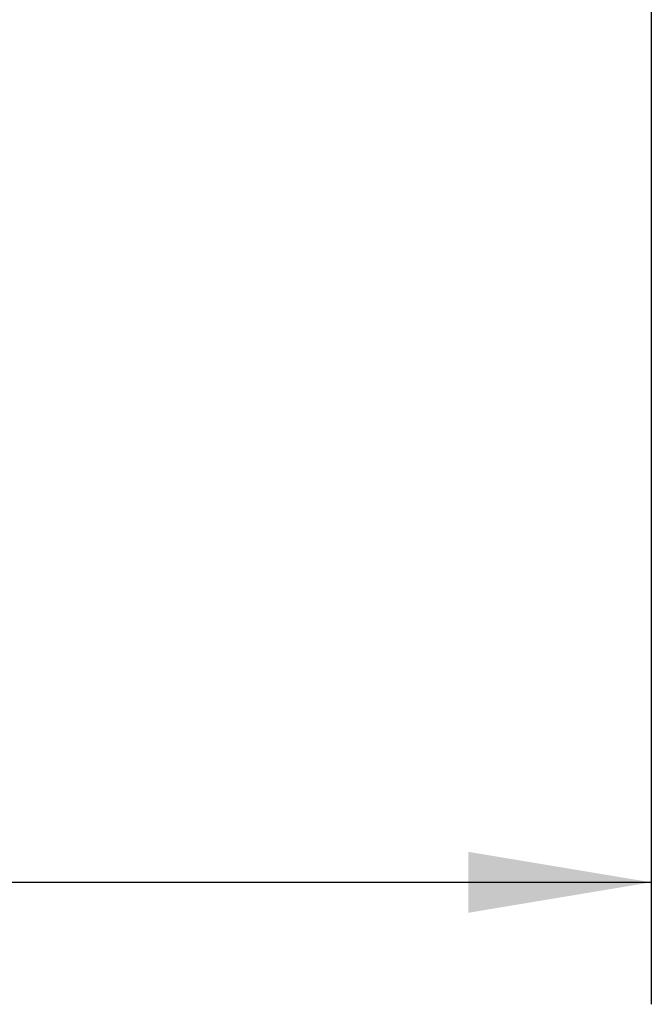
# Model space of a CAD drawing. Header units: millimetres. Extents: x 0 to 420, y 0 to 297.
# Tile 67 of 88: x 318 to 329, y 140 to 156. Entities that reach past the tile are written whole.
import ezdxf

# ---------------------------------------------------------------- set-up
doc = ezdxf.new("R2010")
doc.units = ezdxf.units.MM
doc.layers.add('QUOTE', color=174, linetype='Continuous')
doc.styles.add('SLDTEXTSTYLE3', font='TXT', dxfattribs={"width": 0.75})
doc.dimstyles.new('SLDDIMSTYLE1', dxfattribs={"dimtxt": 3, "dimasz": 3, "dimexe": 0, "dimexo": 0.0625, "dimgap": 0.75, "dimtad": 1, "dimdec": 0, "dimlfac": 8.795212, "dimrnd": 1e-09, "dimzin": 12, "dimdsep": 46, "dimtxsty": 'SLDTEXTSTYLE3', "dimsah": 1, "dimcen": 0.09, "dimadec": 0, "dimazin": 3, "dimtfac": 1, "dimtdec": 3, "dimtofl": 0, "dimtmove": 0, "dimatfit": 3, "dimfxl": 0, "dimfrac": 2, "dimtolj": 1, "dimtzin": 12, "dimarcsym": 0})

# ---------------------------------------------------------------- blocks, each defined once
blk = doc.blocks.new('_D_1')
at = {"layer": 'QUOTE'}
for p, q in [((279.884, 158.06), (279.884, 140.306)), ((328.775, 158.06), (328.775, 140.306)), ((279.884, 142.306), (328.775, 142.306))]:
    blk.add_line(p, q, dxfattribs=at)
for points in [[(279.884, 142.306), (282.884, 141.806), (282.884, 142.806)], [(328.775, 142.306), (325.775, 142.806), (325.775, 141.806)]]:
    blk.add_solid(points, dxfattribs=at)
at = {"layer": 'QUOTE', "insert": (301.005, 146.173), "char_height": 3, "attachment_point": 1, "style": 'SLDTEXTSTYLE3'}
blk.add_mtext('430', dxfattribs=at)

msp = doc.modelspace()

# ---------------------------------------------------------------- dimensions: what is measured, and where the dimension line sits
at = {"layer": 'QUOTE'}
dim = msp.add_linear_dim(base=(328.7747, 142.306), p1=(279.8844, 160.0595), p2=(328.7747, 160.0595), dimstyle='SLDDIMSTYLE1', dxfattribs=at)
dim.commit()
dim.dimension.update_dxf_attribs({"geometry": '_D_1', "text_midpoint": (304.3296, 142.306), "dimtype": 160})

doc.saveas('drawing.dxf')
